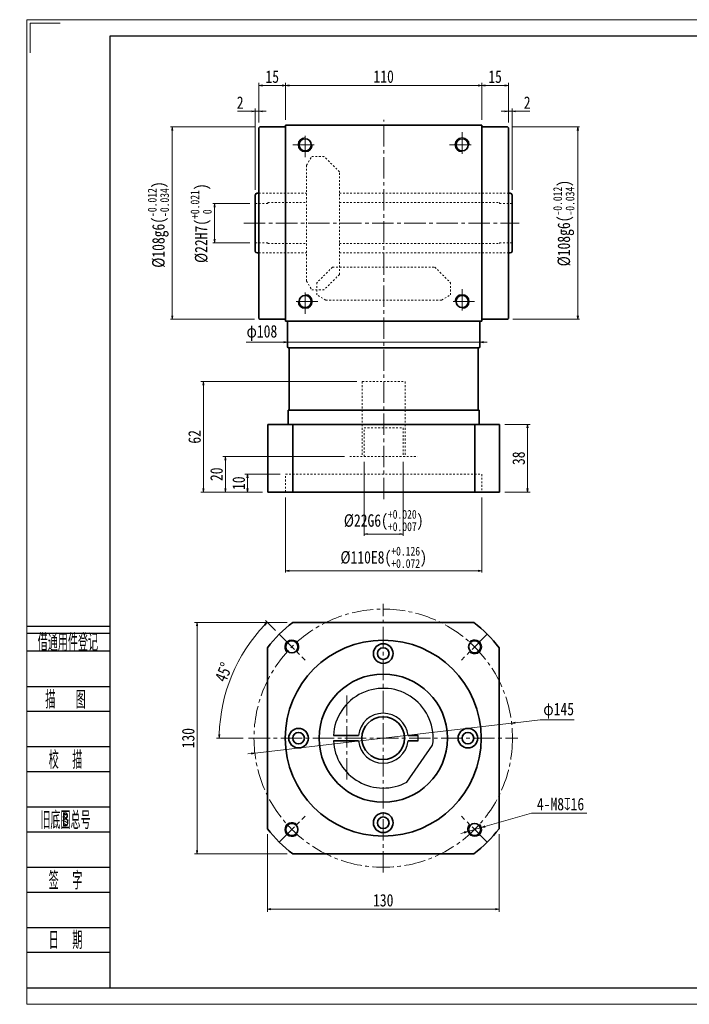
# Model space of a CAD drawing. Header units: millimetres. Extents: x -4 to 795, y 0 to 553.
# Tile 1 of 2: x -4 to 372, y 0 to 553. Entities that reach past the tile are written whole.
import ezdxf
from ezdxf.enums import TextEntityAlignment as Align

# ---------------------------------------------------------------- set-up
doc = ezdxf.new("R2010")
doc.units = ezdxf.units.MM
doc.linetypes.add('点画线', pattern=[18, 12, -2, 2, -2])
doc.linetypes.add('虚线', pattern=[2, 1, -1])
doc.layers.add('2细线层', color=4, linetype='Continuous')
doc.layers.add('6文字层', color=3, linetype='Continuous')
for name, color, linetype, lineweight in [('CDRAFT0', 7, 'Continuous', 35), ('中心线层', 1, '点画线', 18), ('图框_外框线', 7, 'Continuous', 18), ('尺寸线层', 3, 'Continuous', 18), ('粗实线层', 7, 'Continuous', 35), ('细实线', 211, 'Continuous', 18)]:
    doc.layers.add(name, color=color, linetype=linetype, lineweight=lineweight)
doc.styles.add('PC_TEXTSTYLE', font='ISOCP.SHX', dxfattribs={"width": 0.707, "bigfont": 'GBCBIG.SHX'})
doc.styles.add('宋体', font='txt', dxfattribs={"width": 0.8})
doc.dimstyles.new('A水平标注$0', dxfattribs={"dimtxt": 3.5, "dimasz": 2, "dimexe": 1.5, "dimexo": 3, "dimgap": 1.1, "dimtad": 1, "dimtoh": 1, "dimdec": 4, "dimdsep": 46, "dimtxsty": '宋体', "dimblk": 'OPEN', "dimcen": 3, "dimclrd": 3, "dimclre": 3, "dimclrt": 6, "dimadec": 0, "dimazin": 0, "dimtm": 1e-09, "dimtfac": 1, "dimtdec": 4, "dimtix": 1, "dimtmove": 0, "dimatfit": 3, "dimldrblk": 'OPEN', "dimfxl": 0, "dimlwd": 13, "dimlwe": 13, "dimarcsym": 0})
doc.dimstyles.new('D直径标注φ25', dxfattribs={"dimtxt": 3.5, "dimasz": 2, "dimexe": 1, "dimexo": 3, "dimtad": 1, "dimtoh": 1, "dimdec": 1, "dimdsep": 46, "dimtxsty": '宋体', "dimblk": 'OPEN', "dimcen": 3, "dimclrd": 3, "dimclre": 3, "dimclrt": 130, "dimadec": 0, "dimazin": 0, "dimtm": 1e-09, "dimtfac": 1, "dimtdec": 1, "dimtmove": 0, "dimatfit": 0, "dimldrblk": 'OPEN', "dimfxl": 0, "dimlwd": 13, "dimlwe": 13, "dimarcsym": 0})
doc.dimstyles.new('螺孔(M8-7H)', dxfattribs={"dimtxt": 3.5, "dimasz": 2, "dimexe": 1.25, "dimexo": 3, "dimtad": 1, "dimtoh": 1, "dimdec": 4, "dimdsep": 46, "dimtxsty": '宋体', "dimblk": 'OPEN', "dimcen": 3, "dimclrd": 3, "dimclre": 3, "dimclrt": 2, "dimadec": 0, "dimazin": 0, "dimtm": 1e-09, "dimtfac": 1, "dimtdec": 4, "dimtmove": 0, "dimatfit": 3, "dimldrblk": 'OPEN', "dimfxl": 0, "dimlwd": 9, "dimlwe": 9, "dimarcsym": 0})

# ---------------------------------------------------------------- blocks, each defined once
blk = doc.blocks.new('_Open')
at = {"color": 0, "linetype": 'ByBlock', "lineweight": -2}
for p, q in [((-1, 0.17), (0, 0)), ((-1, -0.17), (0, 0)), ((0, 0), (-1, 0))]:
    blk.add_line(p, q, dxfattribs=at)
blk = doc.blocks.new('*D22')
at = {"layer": 'Defpoints', "color": 0}
for p in [(189.12, 307.58), (211.12, 307.58), (211.12, 264.05)]:
    blk.add_point(p, dxfattribs=at)
at = {"layer": '尺寸线层', "color": 3, "lineweight": 13}
for p, q in [((189.12, 304.58), (189.12, 263.05)), ((211.12, 304.58), (211.12, 263.05)), ((191.12, 264.05), (209.12, 264.05))]:
    blk.add_line(p, q, dxfattribs=at)
at = {"layer": '尺寸线层', "color": 3, "lineweight": 13, "xscale": 2, "yscale": 2, "zscale": 2, "rotation": 180}
blk.add_blockref('_Open', (189.12, 264.05), dxfattribs=at)
at = {"layer": '尺寸线层', "color": 3, "lineweight": 13, "xscale": 2, "yscale": 2, "zscale": 2}
blk.add_blockref('_Open', (211.12, 264.05), dxfattribs=at)
at = {"layer": '尺寸线层', "color": 130, "insert": (200.12, 271.64), "char_height": 7, "attachment_point": 5, "style": '宋体'}
blk.add_mtext('{\\A1;\\A1;%%C22G6({\\H0.707107x;\\S+0.020^ +0.007;})}', dxfattribs=at)
blk = doc.blocks.new('*D23')
at = {"layer": 'Defpoints', "color": 0}
for p in [(145.12, 287.58), (255.12, 287.58), (255.12, 243.37)]:
    blk.add_point(p, dxfattribs=at)
at = {"layer": '尺寸线层', "color": 3, "lineweight": 13}
for p, q in [((145.12, 284.58), (145.12, 242.37)), ((255.12, 284.58), (255.12, 242.37)), ((147.12, 243.37), (253.12, 243.37))]:
    blk.add_line(p, q, dxfattribs=at)
at = {"layer": '尺寸线层', "color": 3, "lineweight": 13, "xscale": 2, "yscale": 2, "zscale": 2, "rotation": 180}
blk.add_blockref('_Open', (145.12, 243.37), dxfattribs=at)
at = {"layer": '尺寸线层', "color": 3, "lineweight": 13, "xscale": 2, "yscale": 2, "zscale": 2}
blk.add_blockref('_Open', (255.12, 243.37), dxfattribs=at)
at = {"layer": '尺寸线层', "color": 130, "insert": (200.12, 250.97), "char_height": 7, "attachment_point": 5, "style": '宋体'}
blk.add_mtext('{\\A1;\\A1;%%C110E8({\\H0.707107x;\\S+0.126^ +0.072;})}', dxfattribs=at)
blk = doc.blocks.new('*D24')
at = {"layer": 'Defpoints', "color": 0}
for p in [(123.76, 297.58), (145.12, 297.58), (135.12, 287.58)]:
    blk.add_point(p, dxfattribs=at)
at = {"layer": '尺寸线层', "color": 3, "lineweight": 13}
for p, q in [((142.12, 297.58), (122.26, 297.58)), ((123.76, 289.58), (123.76, 295.58)), ((132.12, 287.58), (122.26, 287.58))]:
    blk.add_line(p, q, dxfattribs=at)
at = {"layer": '尺寸线层', "color": 3, "lineweight": 13, "xscale": 2, "yscale": 2, "zscale": 2}
for p, rotation in [((123.76, 297.58), 90), ((123.76, 287.58), 270)]:
    blk.add_blockref('_Open', p, dxfattribs=dict(at, rotation=rotation))
at = {"layer": '尺寸线层', "color": 6, "insert": (118.83, 292.58), "char_height": 7, "attachment_point": 5, "rotation": 90, "style": '宋体'}
blk.add_mtext('10', dxfattribs=at)
blk = doc.blocks.new('*D25')
at = {"layer": 'Defpoints', "color": 0}
for p in [(98.99, 349.58), (188.12, 349.58), (135.12, 287.58)]:
    blk.add_point(p, dxfattribs=at)
at = {"layer": '尺寸线层', "color": 3, "lineweight": 13}
for p, q in [((185.12, 349.58), (97.49, 349.58)), ((98.99, 289.58), (98.99, 347.58)), ((132.12, 287.58), (97.49, 287.58))]:
    blk.add_line(p, q, dxfattribs=at)
at = {"layer": '尺寸线层', "color": 3, "lineweight": 13, "xscale": 2, "yscale": 2, "zscale": 2}
for p, rotation in [((98.99, 349.58), 90), ((98.99, 287.58), 270)]:
    blk.add_blockref('_Open', p, dxfattribs=dict(at, rotation=rotation))
at = {"layer": '尺寸线层', "color": 6, "insert": (94.07, 318.58), "char_height": 7, "attachment_point": 5, "rotation": 90, "style": '宋体'}
blk.add_mtext('62', dxfattribs=at)
blk = doc.blocks.new('*D26')
at = {"layer": 'Defpoints', "color": 0}
for p in [(146.12, 374.35), (254.12, 374.02), (254.12, 371.76)]:
    blk.add_point(p, dxfattribs=at)
at = {"layer": '尺寸线层', "color": 3, "lineweight": 13}
for p, q in [((123, 371.76), (142.12, 371.76)), ((142.12, 371.76), (144.12, 371.76)), ((146.12, 371.76), (254.12, 371.76)), ((146.12, 371.35), (146.12, 370.76)), ((254.12, 371.02), (254.12, 370.76)), ((256.12, 371.76), (258.12, 371.76))]:
    blk.add_line(p, q, dxfattribs=at)
at = {"layer": '尺寸线层', "color": 3, "lineweight": 13, "xscale": 2, "yscale": 2, "zscale": 2}
blk.add_blockref('_Open', (146.12, 371.76), dxfattribs=at)
at = {"layer": '尺寸线层', "color": 3, "lineweight": 13, "xscale": 2, "yscale": 2, "zscale": 2, "rotation": 180}
blk.add_blockref('_Open', (254.12, 371.76), dxfattribs=at)
at = {"layer": '尺寸线层', "color": 130, "insert": (131.81, 376.91), "char_height": 7, "attachment_point": 5, "style": '宋体'}
blk.add_mtext('φ108', dxfattribs=at)
blk = doc.blocks.new('*D27')
at = {"layer": 'Defpoints', "color": 0}
for p in [(149.07, 214.41), (95.43, 84.41), (149.07, 84.41)]:
    blk.add_point(p, dxfattribs=at)
at = {"layer": '尺寸线层', "color": 3, "lineweight": 13}
for p, q in [((146.07, 214.41), (93.93, 214.41)), ((95.43, 212.41), (95.43, 86.41)), ((146.07, 84.41), (93.93, 84.41))]:
    blk.add_line(p, q, dxfattribs=at)
at = {"layer": '尺寸线层', "color": 3, "lineweight": 13, "xscale": 2, "yscale": 2, "zscale": 2}
for p, rotation in [((95.43, 214.41), 89.99999999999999), ((95.43, 84.41), 270)]:
    blk.add_blockref('_Open', p, dxfattribs=dict(at, rotation=rotation))
at = {"layer": '尺寸线层', "color": 6, "insert": (90.5, 149.41), "char_height": 7, "attachment_point": 5, "rotation": 90, "style": '宋体'}
blk.add_mtext('130', dxfattribs=at)
blk = doc.blocks.new('*D28')
at = {"layer": 'Defpoints', "color": 0}
for p in [(141.54, 207.75), (156.01, 193.28), (114.89, 184.62), (124.38, 149.41), (275.38, 149.41)]:
    blk.add_point(p, dxfattribs=at)
at = {"layer": '尺寸线层', "color": 3, "lineweight": 13}
for p, q in [((139.42, 209.87), (133.77, 215.52)), ((121.38, 149.41), (106.38, 149.41))]:
    blk.add_line(p, q, dxfattribs=at)
blk.add_arc((199.88, 149.41), 91.99, 136.2457, 178.7543, dxfattribs=at)
at = {"layer": '尺寸线层', "color": 3, "lineweight": 13, "xscale": 2, "yscale": 2, "zscale": 2}
for p, rotation in [((134.83, 214.46), 45.62283992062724), ((107.88, 149.41), 269.3771600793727)]:
    blk.add_blockref('_Open', p, dxfattribs=dict(at, rotation=rotation))
at = {"layer": '尺寸线层', "color": 6, "insert": (110.37, 186.49), "char_height": 7, "attachment_point": 5, "rotation": 67.5, "style": '宋体'}
blk.add_mtext('45%%d', dxfattribs=at)
blk = doc.blocks.new('*D29')
at = {"layer": 'Defpoints', "color": 0}
for p in [(271.89, 157.8), (127.86, 141.03)]:
    blk.add_point(p, dxfattribs=at)
at = {"layer": '尺寸线层', "color": 3, "lineweight": 13}
for p, q in [((127.86, 141.03), (271.89, 157.8)), ((287.99, 159.67), (273.88, 158.03)), ((307.07, 159.67), (287.99, 159.67)), ((125.87, 140.8), (123.89, 140.57))]:
    blk.add_line(p, q, dxfattribs=at)
at = {"layer": '尺寸线层', "color": 3, "lineweight": 13, "xscale": 2, "yscale": 2, "zscale": 2}
for p, rotation in [((271.89, 157.8), 186.6383326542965), ((127.86, 141.03), 6.638332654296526)]:
    blk.add_blockref('_Open', p, dxfattribs=dict(at, rotation=rotation))
at = {"layer": '尺寸线层', "color": 130, "insert": (298.28, 164.83), "char_height": 7, "attachment_point": 5, "style": '宋体'}
blk.add_mtext('φ145', dxfattribs=at)
blk = doc.blocks.new('*D30')
at = {"layer": 'Defpoints', "color": 0}
for p in [(111.32, 307.58), (181.09, 307.58), (135.12, 287.58)]:
    blk.add_point(p, dxfattribs=at)
at = {"layer": '尺寸线层', "color": 3, "lineweight": 13}
for p, q in [((178.09, 307.58), (109.82, 307.58)), ((111.32, 289.58), (111.32, 305.58)), ((132.12, 287.58), (109.82, 287.58))]:
    blk.add_line(p, q, dxfattribs=at)
at = {"layer": '尺寸线层', "color": 3, "lineweight": 13, "xscale": 2, "yscale": 2, "zscale": 2}
for p, rotation in [((111.32, 307.58), 90), ((111.32, 287.58), 270)]:
    blk.add_blockref('_Open', p, dxfattribs=dict(at, rotation=rotation))
at = {"layer": '尺寸线层', "color": 6, "insert": (106.39, 297.58), "char_height": 7, "attachment_point": 5, "rotation": 90, "style": '宋体'}
blk.add_mtext('20', dxfattribs=at)
blk = doc.blocks.new('*D31')
at = {"layer": 'Defpoints', "color": 0}
for p in [(128.03, 449.56), (105.3, 427.56), (128.03, 427.56)]:
    blk.add_point(p, dxfattribs=at)
at = {"layer": '尺寸线层', "color": 3, "lineweight": 13}
for p, q in [((125.03, 449.56), (104.3, 449.56)), ((105.3, 447.56), (105.3, 429.56)), ((125.03, 427.56), (104.3, 427.56))]:
    blk.add_line(p, q, dxfattribs=at)
at = {"layer": '尺寸线层', "color": 3, "lineweight": 13, "xscale": 2, "yscale": 2, "zscale": 2}
for p, rotation in [((105.3, 449.56), 90), ((105.3, 427.56), 270)]:
    blk.add_blockref('_Open', p, dxfattribs=dict(at, rotation=rotation))
at = {"layer": '尺寸线层', "color": 130, "insert": (97.71, 438.56), "char_height": 7, "attachment_point": 5, "rotation": 90, "style": '宋体'}
blk.add_mtext('{\\A1;\\A1;%%C22H7({\\H0.707107x;\\S+0.021^  0;})}', dxfattribs=at)
blk = doc.blocks.new('*D32')
at = {"layer": 'Defpoints', "color": 0}
for p in [(269.62, 492.58), (269.62, 384.58), (308.99, 384.58)]:
    blk.add_point(p, dxfattribs=at)
at = {"layer": '尺寸线层', "color": 3, "lineweight": 13}
for p, q in [((272.62, 492.58), (309.99, 492.58)), ((308.99, 490.58), (308.99, 386.58)), ((272.62, 384.58), (309.99, 384.58))]:
    blk.add_line(p, q, dxfattribs=at)
at = {"layer": '尺寸线层', "color": 3, "lineweight": 13, "xscale": 2, "yscale": 2, "zscale": 2}
for p, rotation in [((308.99, 492.58), 90), ((308.99, 384.58), 270)]:
    blk.add_blockref('_Open', p, dxfattribs=dict(at, rotation=rotation))
at = {"layer": '尺寸线层', "color": 130, "insert": (301.16, 438.58), "char_height": 7, "attachment_point": 5, "rotation": 90, "style": '宋体'}
blk.add_mtext('{\\A1;\\A1;%%C108g6({\\H0.707107x;\\S-0.012^ -0.034;})}', dxfattribs=at)
blk = doc.blocks.new('*D33')
at = {"layer": 'Defpoints', "color": 0}
for p in [(130.62, 492.58), (81.56, 384.58), (130.62, 384.58)]:
    blk.add_point(p, dxfattribs=at)
at = {"layer": '尺寸线层', "color": 3, "lineweight": 13}
for p, q in [((127.62, 492.58), (80.56, 492.58)), ((81.56, 490.58), (81.56, 386.58)), ((127.62, 384.58), (80.56, 384.58))]:
    blk.add_line(p, q, dxfattribs=at)
at = {"layer": '尺寸线层', "color": 3, "lineweight": 13, "xscale": 2, "yscale": 2, "zscale": 2}
for p, rotation in [((81.56, 492.58), 90), ((81.56, 384.58), 270)]:
    blk.add_blockref('_Open', p, dxfattribs=dict(at, rotation=rotation))
at = {"layer": '尺寸线层', "color": 130, "insert": (73.73, 437.79), "char_height": 7, "attachment_point": 5, "rotation": 90, "style": '宋体'}
blk.add_mtext('{\\A1;\\A1;%%C108g6({\\H0.707107x;\\S-0.012^ -0.034;})}', dxfattribs=at)
blk = doc.blocks.new('*D34')
at = {"layer": 'Defpoints', "color": 0}
for p in [(130.12, 515.87), (130.12, 492.08), (145.12, 493.58)]:
    blk.add_point(p, dxfattribs=at)
at = {"layer": '尺寸线层', "color": 3, "lineweight": 13}
for p, q in [((130.12, 495.08), (130.12, 517.37)), ((143.12, 515.87), (132.12, 515.87)), ((145.12, 496.58), (145.12, 517.37))]:
    blk.add_line(p, q, dxfattribs=at)
at = {"layer": '尺寸线层', "color": 3, "lineweight": 13, "xscale": 2, "yscale": 2, "zscale": 2, "rotation": 180}
blk.add_blockref('_Open', (130.12, 515.87), dxfattribs=at)
at = {"layer": '尺寸线层', "color": 3, "lineweight": 13, "xscale": 2, "yscale": 2, "zscale": 2}
blk.add_blockref('_Open', (145.12, 515.87), dxfattribs=at)
at = {"layer": '尺寸线层', "color": 6, "insert": (137.62, 520.77), "char_height": 7, "attachment_point": 5, "style": '宋体'}
blk.add_mtext('15', dxfattribs=at)
blk = doc.blocks.new('*D35')
at = {"layer": 'Defpoints', "color": 0}
for p in [(255.12, 515.91), (145.12, 493.58), (255.12, 493.58)]:
    blk.add_point(p, dxfattribs=at)
at = {"layer": '尺寸线层', "color": 3, "lineweight": 13}
for p, q in [((145.12, 496.58), (145.12, 517.41)), ((147.12, 515.91), (253.12, 515.91)), ((255.12, 496.58), (255.12, 517.41))]:
    blk.add_line(p, q, dxfattribs=at)
at = {"layer": '尺寸线层', "color": 3, "lineweight": 13, "xscale": 2, "yscale": 2, "zscale": 2, "rotation": 180}
blk.add_blockref('_Open', (145.12, 515.91), dxfattribs=at)
at = {"layer": '尺寸线层', "color": 3, "lineweight": 13, "xscale": 2, "yscale": 2, "zscale": 2}
blk.add_blockref('_Open', (255.12, 515.91), dxfattribs=at)
at = {"layer": '尺寸线层', "color": 6, "insert": (200.12, 520.83), "char_height": 7, "attachment_point": 5, "style": '宋体'}
blk.add_mtext('110', dxfattribs=at)
blk = doc.blocks.new('*D36')
at = {"layer": 'Defpoints', "color": 0}
for p in [(128.12, 501.38), (130.12, 492.08), (128.12, 454.33)]:
    blk.add_point(p, dxfattribs=at)
at = {"layer": '尺寸线层', "color": 3, "lineweight": 13}
for p, q in [((118.07, 501.38), (122.67, 501.38)), ((122.67, 501.38), (126.12, 501.38)), ((128.12, 457.33), (128.12, 502.88)), ((130.12, 501.38), (128.12, 501.38)), ((130.12, 495.08), (130.12, 502.88)), ((132.12, 501.38), (134.12, 501.38))]:
    blk.add_line(p, q, dxfattribs=at)
at = {"layer": '尺寸线层', "color": 3, "lineweight": 13, "xscale": 2, "yscale": 2, "zscale": 2}
blk.add_blockref('_Open', (128.12, 501.38), dxfattribs=at)
at = {"layer": '尺寸线层', "color": 3, "lineweight": 13, "xscale": 2, "yscale": 2, "zscale": 2, "rotation": 180}
blk.add_blockref('_Open', (130.12, 501.38), dxfattribs=at)
at = {"layer": '尺寸线层', "color": 6, "insert": (119.62, 506.26), "char_height": 7, "attachment_point": 5, "style": '宋体'}
blk.add_mtext('2', dxfattribs=at)
blk = doc.blocks.new('*D37')
at = {"layer": 'Defpoints', "color": 0}
for p in [(270.12, 515.87), (255.12, 493.58), (270.12, 492.08)]:
    blk.add_point(p, dxfattribs=at)
at = {"layer": '尺寸线层', "color": 3, "lineweight": 13}
for p, q in [((255.12, 496.58), (255.12, 517.37)), ((257.12, 515.87), (268.12, 515.87)), ((270.12, 495.08), (270.12, 517.37))]:
    blk.add_line(p, q, dxfattribs=at)
at = {"layer": '尺寸线层', "color": 3, "lineweight": 13, "xscale": 2, "yscale": 2, "zscale": 2, "rotation": 180}
blk.add_blockref('_Open', (255.12, 515.87), dxfattribs=at)
at = {"layer": '尺寸线层', "color": 3, "lineweight": 13, "xscale": 2, "yscale": 2, "zscale": 2}
blk.add_blockref('_Open', (270.12, 515.87), dxfattribs=at)
at = {"layer": '尺寸线层', "color": 6, "insert": (262.62, 520.77), "char_height": 7, "attachment_point": 5, "style": '宋体'}
blk.add_mtext('15', dxfattribs=at)
blk = doc.blocks.new('*D38')
at = {"layer": 'Defpoints', "color": 0}
for p in [(272.12, 501.38), (270.12, 492.08), (272.12, 454.33)]:
    blk.add_point(p, dxfattribs=at)
at = {"layer": '尺寸线层', "color": 3, "lineweight": 13}
for p, q in [((268.12, 501.38), (266.12, 501.38)), ((270.12, 495.08), (270.12, 502.88)), ((270.12, 501.38), (272.12, 501.38)), ((272.12, 457.33), (272.12, 502.88)), ((277.57, 501.38), (274.12, 501.38)), ((282.17, 501.38), (277.57, 501.38))]:
    blk.add_line(p, q, dxfattribs=at)
at = {"layer": '尺寸线层', "color": 3, "lineweight": 13, "xscale": 2, "yscale": 2, "zscale": 2}
blk.add_blockref('_Open', (270.12, 501.38), dxfattribs=at)
at = {"layer": '尺寸线层', "color": 3, "lineweight": 13, "xscale": 2, "yscale": 2, "zscale": 2, "rotation": 180}
blk.add_blockref('_Open', (272.12, 501.38), dxfattribs=at)
at = {"layer": '尺寸线层', "color": 6, "insert": (280.62, 506.26), "char_height": 7, "attachment_point": 5, "style": '宋体'}
blk.add_mtext('2', dxfattribs=at)
blk = doc.blocks.new('*D39')
at = {"layer": 'Defpoints', "color": 0}
for p in [(265.12, 325.58), (265.12, 287.58), (280.78, 287.58)]:
    blk.add_point(p, dxfattribs=at)
at = {"layer": '尺寸线层', "color": 3, "lineweight": 13}
for p, q in [((268.12, 325.58), (282.28, 325.58)), ((280.78, 323.58), (280.78, 289.58)), ((268.12, 287.58), (282.28, 287.58))]:
    blk.add_line(p, q, dxfattribs=at)
at = {"layer": '尺寸线层', "color": 3, "lineweight": 13, "xscale": 2, "yscale": 2, "zscale": 2}
for p, rotation in [((280.78, 325.58), 90), ((280.78, 287.58), 270)]:
    blk.add_blockref('_Open', p, dxfattribs=dict(at, rotation=rotation))
at = {"layer": '尺寸线层', "color": 6, "insert": (275.86, 306.58), "char_height": 7, "attachment_point": 5, "rotation": 90, "style": '宋体'}
blk.add_mtext('38', dxfattribs=at)
blk = doc.blocks.new('*D40')
at = {"layer": 'Defpoints', "color": 0}
for p in [(134.88, 98.61), (264.88, 98.61), (264.88, 53.46)]:
    blk.add_point(p, dxfattribs=at)
at = {"layer": '尺寸线层', "color": 3, "lineweight": 13}
for p, q in [((134.88, 95.61), (134.88, 51.96)), ((264.88, 95.61), (264.88, 51.96)), ((136.88, 53.46), (262.88, 53.46))]:
    blk.add_line(p, q, dxfattribs=at)
at = {"layer": '尺寸线层', "color": 3, "lineweight": 13, "xscale": 2, "yscale": 2, "zscale": 2, "rotation": 180}
blk.add_blockref('_Open', (134.88, 53.46), dxfattribs=at)
at = {"layer": '尺寸线层', "color": 3, "lineweight": 13, "xscale": 2, "yscale": 2, "zscale": 2}
blk.add_blockref('_Open', (264.88, 53.46), dxfattribs=at)
at = {"layer": '尺寸线层', "color": 6, "insert": (199.88, 58.38), "char_height": 7, "attachment_point": 5, "style": '宋体'}
blk.add_mtext('130', dxfattribs=at)
blk = doc.blocks.new('*D41')
at = {"color": 3, "lineweight": 9}
for p, q in [((283.11, 107.29), (256.91, 99.8)), ((314.04, 107.29), (283.11, 107.29)), ((245.37, 96.5), (243.45, 95.95)), ((247.29, 97.05), (254.99, 99.25))]:
    blk.add_line(p, q, dxfattribs=at)
at = {"layer": 'Defpoints', "color": 0}
for p in [(247.29, 97.05), (254.99, 99.25)]:
    blk.add_point(p, dxfattribs=at)
at = {"color": 3, "lineweight": 9, "xscale": 2, "yscale": 2, "zscale": 2}
for p, rotation in [((254.99, 99.25), 195.9596462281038), ((247.29, 97.05), 15.95964622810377)]:
    blk.add_blockref('_Open', p, dxfattribs=dict(at, rotation=rotation))
at = {"color": 2, "insert": (299.33, 112.37), "char_height": 7, "attachment_point": 5, "style": '宋体'}
blk.add_mtext('4-M8{\\famgdt|b0|i0|c0|p0;x}{16}', dxfattribs=at)

msp = doc.modelspace()

# ---------------------------------------------------------------- linework, layer by layer
for p, q in [((219.37547, 147.91483), (219.37547, 150.91483)), ((213.12174, 124.74631), (227.58679, 145.40454))]:
    msp.add_line(p, q)
for radius, start, end in [(28, 351.7655006, 176.9291132), (14, 6.1506398, 173.8493602), (28, 183.0708868, 298.2344994), (14, 186.1506398, 353.8493602)]:
    msp.add_arc((199.87547, 149.41483), radius, start, end)
at = {"layer": '2细线层'}
for p, q in [((-0.06999, 212.34423), (46.53236, 212.34423)), ((-0.06999, 208.36309), (46.53236, 208.36309)), ((-0.06999, 198.41026), (46.53236, 198.41026)), ((-0.06999, 178.5046), (46.53236, 178.5046)), ((-0.06999, 164.57064), (46.53236, 164.57064)), ((-0.06999, 144.66497), (46.53236, 144.66497)), ((-0.06999, 130.73101), (46.53236, 130.73101)), ((-0.06999, 110.82535), (46.53236, 110.82535)), ((-0.06999, 96.89139), (46.53236, 96.89139)), ((-0.06999, 76.98572), (46.53236, 76.98572)), ((-0.06999, 63.05176), (46.53236, 63.05176)), ((-0.06999, 43.1461), (46.53236, 43.1461)), ((-0.06999, 29.21213), (46.53236, 29.21213)), ((-0.06999, 9.30647), (46.53236, 9.30647))]:
    msp.add_line(p, q, dxfattribs=at)
at = {"layer": 'CDRAFT0'}
for points in [[(149.06946, 214.41483), (250.68147, 214.41483)], [(134.87547, 98.60883), (134.87547, 200.22084)], [(264.87547, 200.22084), (264.87547, 98.60883)], [(250.68147, 84.41483), (149.06946, 84.41483)]]:
    msp.add_lwpolyline(points, dxfattribs=at)
for centre, radius in [((199.87547, 149.41483), 55), ((148.61023, 200.68008), 3.4), ((251.14071, 200.68008), 3.4), ((148.61023, 98.14959), 3.4), ((251.14071, 98.14959), 3.4)]:
    msp.add_circle(centre, radius, dxfattribs=at)
for start, end in [(128.0122795, 141.9877205), (38.0122795, 51.9877205), (218.0122795, 231.9877205), (308.0122795, 321.9877205)]:
    msp.add_arc((199.87547, 149.41483), 82.5, start, end, dxfattribs=at)
at = {"layer": '中心线层'}
for p, q in [((200.1175, 283.63716), (200.1175, 496.5806)), ((156.1175, 475.5806), (156.1175, 489.5806)), ((244.1175, 489.5806), (244.1175, 475.5806)), ((149.1175, 482.5806), (163.1175, 482.5806)), ((237.1175, 482.5806), (251.1175, 482.5806)), ((121.70357, 438.5806), (276.12918, 438.5806)), ((156.1175, 387.5806), (156.1175, 401.5806)), ((244.1175, 401.5806), (244.1175, 387.5806)), ((163.1175, 394.5806), (149.1175, 394.5806)), ((251.1175, 394.5806), (237.1175, 394.5806)), ((199.87547, 73.91483), (199.87547, 224.91483)), ((141.53916, 207.75114), (156.00896, 193.28134)), ((258.21178, 207.75114), (243.74197, 193.28134)), ((179.37552, 126.16026), (179.37552, 173.28935)), ((124.37547, 149.41483), (275.37547, 149.41483)), ((141.53916, 91.07853), (156.00896, 105.54833)), ((258.21178, 91.07853), (243.74197, 105.54833))]:
    msp.add_line(p, q, dxfattribs=at)
msp.add_circle((199.87547, 149.41483), 72.5, dxfattribs=at)
at = {"layer": '图框_外框线', "color": 3}
msp.add_lwpolyline([(0, 0), (781.74363, 0), (781.74363, 552.80442), (0, 552.80442)], close=True, dxfattribs=at)
msp.add_lwpolyline([(1.86129, 534.19148), (1.86129, 550.94313), (18.61294, 550.94313)], dxfattribs=at)
at = {"layer": '图框_外框线', "color": 3, "lineweight": 25}
msp.add_lwpolyline([(46.53236, 9.30647), (772.43716, 9.30647), (772.43716, 543.49795), (46.53236, 543.49795)], close=True, dxfattribs=at)
at = {"layer": '粗实线层'}
for p, q in [((130.6175, 492.5806), (130.1175, 492.0806)), ((130.1175, 492.0806), (130.1175, 385.0806)), ((145.1175, 492.5806), (130.6175, 492.5806)), ((255.1175, 492.5806), (269.6175, 492.5806)), ((269.6175, 492.5806), (270.1175, 492.0806)), ((270.1175, 492.0806), (270.1175, 385.0806)), ((128.1175, 454.3306), (128.1175, 422.8306)), ((128.1175, 454.3306), (128.1175, 422.8306)), ((130.1175, 455.3306), (129.1175, 455.3306)), ((130.1175, 455.3306), (129.1175, 455.3306)), ((270.1175, 455.3306), (271.1175, 455.3306)), ((270.1175, 455.3306), (271.1175, 455.3306)), ((272.1175, 454.3306), (272.1175, 422.8306)), ((272.1175, 454.3306), (272.1175, 422.8306)), ((130.1175, 421.8306), (129.1175, 421.8306)), ((130.1175, 421.8306), (129.1175, 421.8306)), ((270.1175, 421.8306), (271.1175, 421.8306)), ((270.1175, 421.8306), (271.1175, 421.8306)), ((130.1175, 385.0806), (130.6175, 384.5806)), ((145.1175, 384.5806), (130.6175, 384.5806)), ((146.6175, 383.5806), (146.1175, 383.0806)), ((146.1175, 383.0806), (146.1175, 369.0806)), ((253.6175, 383.5806), (254.1175, 383.0806)), ((254.1175, 383.0806), (254.1175, 369.0806)), ((255.1175, 384.5806), (269.6175, 384.5806)), ((270.1175, 385.0806), (269.6175, 384.5806)), ((146.6175, 368.5806), (146.1175, 369.0806)), ((146.6175, 368.5806), (253.6175, 368.5806)), ((147.1175, 333.5806), (147.1175, 368.5806)), ((253.1175, 333.5806), (253.1175, 368.5806)), ((253.6175, 368.5806), (254.1175, 369.0806)), ((146.6175, 333.5806), (253.6175, 333.5806)), ((146.6175, 326.0806), (146.6175, 333.5806)), ((253.6175, 326.0806), (253.6175, 333.5806)), ((135.1175, 325.5806), (135.1175, 287.5806)), ((135.1175, 325.5806), (265.1175, 325.5806)), ((147.1175, 325.5806), (146.6175, 326.0806)), ((149.06946, 287.5806), (149.06946, 325.5806)), ((251.16554, 287.5806), (251.16554, 325.5806)), ((253.1175, 325.5806), (253.6175, 326.0806)), ((265.1175, 325.5806), (265.1175, 287.5806)), ((135.1175, 287.5806), (265.1175, 287.5806)), ((171.91479, 150.91483), (185.95606, 150.91483)), ((219.37547, 150.91483), (213.79488, 150.91483)), ((171.91479, 147.91483), (185.95606, 147.91483)), ((219.37547, 147.91483), (213.79488, 147.91483))]:
    msp.add_line(p, q, dxfattribs=at)
at = {"layer": '粗实线层', "color": 6, "linetype": '虚线', "lineweight": 18}
for p, q in [((156.9175, 471.0806), (159.80425, 476.0806)), ((159.80425, 476.0806), (166.63014, 476.0806)), ((175.3175, 467.39324), (166.63014, 476.0806)), ((156.9175, 471.0806), (156.9175, 406.0806)), ((175.3175, 409.76796), (175.3175, 467.39324)), ((130.1175, 455.3306), (156.9175, 455.3306)), ((175.3175, 455.3306), (270.1175, 455.3306)), ((128.1175, 449.5806), (135.1175, 449.5806)), ((135.1175, 449.5806), (135.1175, 450.0806)), ((135.1175, 450.0806), (156.9175, 450.0806)), ((175.3175, 450.0806), (265.1175, 450.0806)), ((265.1175, 449.5806), (265.1175, 450.0806)), ((265.1175, 449.5806), (272.1175, 449.5806)), ((128.1175, 427.5806), (135.1175, 427.5806)), ((135.1175, 427.5806), (135.1175, 427.0806)), ((135.1175, 427.0806), (156.9175, 427.0806)), ((175.3175, 427.0806), (265.1175, 427.0806)), ((265.1175, 427.5806), (272.1175, 427.5806)), ((265.1175, 427.5806), (265.1175, 427.0806)), ((130.1175, 421.8306), (156.9175, 421.8306)), ((175.3175, 421.8306), (270.1175, 421.8306)), ((171.40486, 413.8806), (162.6175, 405.09324)), ((175.3175, 409.76796), (166.63014, 401.0806)), ((171.40486, 413.8806), (228.83014, 413.8806)), ((228.83014, 413.8806), (237.6175, 405.09324)), ((156.9175, 406.0806), (159.80425, 401.0806)), ((162.6175, 398.26735), (162.6175, 405.09324)), ((237.6175, 398.26735), (237.6175, 405.09324)), ((159.80425, 401.0806), (166.63014, 401.0806)), ((167.6175, 395.3806), (162.6175, 398.26735)), ((232.6175, 395.3806), (237.6175, 398.26735)), ((232.6175, 395.3806), (167.6175, 395.3806)), ((188.1175, 349.5806), (188.1175, 307.5806)), ((188.1175, 349.5806), (212.1175, 349.5806)), ((212.1175, 349.5806), (212.1175, 307.5806)), ((189.1175, 307.5806), (189.1175, 323.5806)), ((189.1175, 323.5806), (211.1175, 323.5806)), ((211.1175, 323.5806), (211.1175, 307.5806)), ((181.09061, 307.5806), (219.14439, 307.5806)), ((145.1175, 287.5806), (145.1175, 297.5806)), ((145.1175, 297.5806), (255.1175, 297.5806)), ((255.1175, 297.5806), (255.1175, 287.5806))]:
    msp.add_line(p, q, dxfattribs=at)
at = {"layer": '粗实线层'}
for points in [[(145.1175, 383.5806), (145.1175, 493.5806)], [(145.1175, 492.9806), (145.1175, 493.5806), (255.1175, 493.5806), (255.1175, 492.9806)], [(255.1175, 383.5806), (255.1175, 493.5806)], [(255.1175, 383.5806), (145.1175, 383.5806)]]:
    msp.add_lwpolyline(points, dxfattribs=at)
for centre, radius in [((156.1175, 482.5806), 3.4), ((244.1175, 482.5806), 3.4), ((156.1175, 394.5806), 3.4), ((244.1175, 394.5806), 3.4), ((199.87547, 196.91483), 5.5), ((199.87547, 196.91483), 3.25), ((199.87547, 149.41483), 36), ((199.87547, 149.41483), 12), ((152.37547, 149.41483), 5.5), ((247.37547, 149.41483), 5.5), ((152.37547, 149.41483), 3.25), ((247.37547, 149.41483), 3.25), ((199.87547, 101.91483), 5.5), ((199.87547, 101.91483), 3.25)]:
    msp.add_circle(centre, radius, dxfattribs=at)
at = {"layer": '粗实线层', "lineweight": 18}
for centre, start, end in [((156.1175, 482.5806), 90, 360), ((244.1175, 482.5806), 0, 270), ((156.1175, 394.5806), 180, 90), ((244.1175, 394.5806), 270, 180)]:
    msp.add_arc(centre, 4, start, end, dxfattribs=at)
at = {"layer": '粗实线层'}
for centre, start, end in [((129.1175, 454.3306), 90, 180), ((129.1175, 454.3306), 90, 180), ((271.1175, 454.3306), 0, 90), ((271.1175, 454.3306), 360, 90), ((129.1175, 422.8306), 180, 270), ((129.1175, 422.8306), 180, 270), ((271.1175, 422.8306), 270, 0), ((271.1175, 422.8306), 270, 0)]:
    msp.add_arc(centre, 1, start, end, dxfattribs=at)
at = {"layer": '细实线'}
for centre, start, end in [((148.61023, 200.68008), 315, 226.5807738), ((251.14071, 200.68008), 225, 136.5807738), ((148.61023, 98.14959), 45, 316.5807738), ((251.14071, 98.14959), 135, 46.5807738)]:
    msp.add_arc(centre, 4, start, end, dxfattribs=at)

# ---------------------------------------------------------------- texts
at = {"layer": '6文字层', "color": 3, "style": 'PC_TEXTSTYLE'}
for s, width, p in [('借通用件登记', 0.667, (22.97847, 203.6506)), ('描   图', 0.6667, (21.65028, 171.53762)), ('校  描', 0.667, (21.65028, 137.69799)), ('旧底图总号', 0.667, (21.65028, 103.85837)), ('签  字', 0.667, (21.65028, 70.01874)), ('日  期', 0.667, (21.66269, 36.37779))]:
    msp.add_text(s, height=9.952831, dxfattribs=dict(at, width=width)).set_placement(p, align=Align.MIDDLE)
at = {"layer": '6文字层', "width": 0.707}
msp.add_text('B', height=7.96226, dxfattribs=at).set_placement((21.65028, 103.85837), align=Align.MIDDLE)

# ---------------------------------------------------------------- dimensions: what is measured, and where the dimension line sits
dim = msp.add_diameter_dim_2p(p1=(247.29489, 97.04975), p2=(254.98653, 99.24943), text='4-M<>{\\famgdt|b0|i0|c0|p0;x}{16}', dimstyle='螺孔(M8-7H)', override={"dimtxt": 7, "dimgap": 1.5, "dimtad": 1, "dimtih": 0, "dimtoh": 1, "dimdec": 4, "dimlfac": 1, "dimpost": '<>', "dimcen": 0, "dimse1": 0, "dimse2": 0, "dimsd1": 0, "dimsd2": 0, "dimtix": 0, "dimtofl": 1, "dimatfit": 3, "dimtvp": 0.1})
dim.commit()
dim.dimension.update_dxf_attribs({"geometry": '*D41', "text_midpoint": (299.32608, 107.29291), "dimtype": 163})
at = {"layer": '尺寸线层'}
for base, p1, p2, dimstyle, override, picture, middle in [((130.1175, 515.86565), (145.1175, 493.5806), (130.1175, 492.0806), 'A水平标注$0', {"dimtxt": 7, "dimgap": 1.5, "dimblk": 'Open', "dimtfill": 1, "dimtfillclr": 256}, '*D34', (137.6175, 515.86565)), ((255.1175, 515.9102), (145.1175, 493.5806), (255.1175, 493.5806), 'A水平标注$0', {"dimtxt": 7, "dimgap": 1.5, "dimblk": 'Open', "dimtfill": 1, "dimtfillclr": 256}, '*D35', (200.1175, 515.9102)), ((270.1175, 515.86565), (255.1175, 493.5806), (270.1175, 492.0806), 'A水平标注$0', {"dimtxt": 7, "dimgap": 1.5, "dimblk": 'Open', "dimtfill": 1, "dimtfillclr": 256}, '*D37', (262.6175, 515.86565)), ((128.1175, 501.38035), (130.1175, 492.0806), (128.1175, 454.3306), 'A水平标注$0', {"dimtxt": 7, "dimgap": 1.5, "dimblk": 'Open', "dimtfill": 1, "dimtfillclr": 256}, '*D36', (119.6175, 501.38035)), ((272.1175, 501.38035), (270.1175, 492.0806), (272.1175, 454.3306), 'A水平标注$0', {"dimtxt": 7, "dimgap": 1.5, "dimblk": 'Open', "dimtfill": 1, "dimtfillclr": 256}, '*D38', (280.6175, 501.38035)), ((254.1175, 371.75554), (146.1175, 374.35097), (254.1175, 374.02007), 'D直径标注φ25', {"dimtxt": 7, "dimgap": 1.5, "dimpost": 'φ<>', "dimblk": 'Open', "dimtfill": 1, "dimtfillclr": 256}, '*D26', (131.8108, 371.75554))]:
    dim = msp.add_linear_dim(base=base, p1=p1, p2=p2, dimstyle=dimstyle, override=override, dxfattribs=at)
    dim.commit()
    dim.dimension.update_dxf_attribs({"geometry": picture, "text_midpoint": middle, "dimtype": 160})
for base, p1, p2, text, override, picture, middle in [((81.56205, 384.5806), (130.6175, 492.5806), (130.6175, 384.5806), '{\\A1;\\A1;%%C108g6({\\H0.707107x;\\S-0.012^ -0.034;})}', {"dimtxt": 7, "dimgap": 1.5, "dimpost": 'φ<>', "dimtp": -0.012, "dimtm": 0.034, "dimtdec": 3, "dimtzin": 8}, '*D33', (81.56205, 437.78848)), ((308.98983, 384.5806), (269.6175, 492.5806), (269.6175, 384.5806), '{\\A1;\\A1;%%C108g6({\\H0.707107x;\\S-0.012^ -0.034;})}', {"dimtxt": 7, "dimgap": 1.5, "dimpost": 'φ<>', "dimtp": -0.012, "dimtm": 0.034, "dimtdec": 3, "dimtzin": 8}, '*D32', (308.98983, 438.5806)), ((105.30397, 427.55786), (128.03394, 449.55786), (128.03394, 427.55786), '{\\A1;\\A1;%%C22H7({\\H0.707107x;\\S+0.021^  0;})}', {"dimtxt": 7, "dimgap": 1.5, "dimpost": 'φ<>', "dimtp": 0.021, "dimtm": 0, "dimtdec": 3, "dimtzin": 8}, '*D31', (105.30397, 438.55786))]:
    dim = msp.add_linear_dim(base=base, p1=p1, p2=p2, angle=270, text=text, dimstyle='D直径标注φ25', override=override, dxfattribs=at)
    dim.commit()
    dim.dimension.update_dxf_attribs({"geometry": picture, "text_midpoint": middle, "dimtype": 160})
for base, p1, p2, angle, picture, middle in [((98.98993, 349.5806), (135.1175, 287.5806), (188.1175, 349.5806), 90, '*D25', (98.98993, 318.5806)), ((280.77867, 287.5806), (265.1175, 325.5806), (265.1175, 287.5806), 270, '*D39', (280.77867, 306.5806)), ((111.31519, 307.5806), (135.1175, 287.5806), (181.09061, 307.5806), 90, '*D30', (111.31519, 297.5806)), ((123.75525, 297.5806), (135.1175, 287.5806), (145.1175, 297.5806), 90, '*D24', (123.75525, 292.5806)), ((95.42565, 84.41483), (149.06946, 214.41483), (149.06946, 84.41483), 270, '*D27', (95.42565, 149.41483))]:
    dim = msp.add_linear_dim(base=base, p1=p1, p2=p2, angle=angle, dimstyle='A水平标注$0', override={"dimtxt": 7, "dimgap": 1.5, "dimblk": 'Open', "dimtfill": 1, "dimtfillclr": 256}, dxfattribs=at)
    dim.commit()
    dim.dimension.update_dxf_attribs({"geometry": picture, "text_midpoint": middle, "dimtype": 160})
for base, p1, p2, text, override, picture, middle in [((211.1175, 264.04549), (189.1175, 307.5806), (211.1175, 307.5806), '{\\A1;\\A1;%%C22G6({\\H0.707107x;\\S+0.020^ +0.007;})}', {"dimtxt": 7, "dimgap": 1.5, "dimpost": 'φ<>', "dimtp": 0.02, "dimtm": -0.007, "dimtdec": 3, "dimtzin": 8}, '*D22', (200.1175, 264.04549)), ((255.1175, 243.37483), (145.1175, 287.5806), (255.1175, 287.5806), '{\\A1;\\A1;%%C110E8({\\H0.707107x;\\S+0.126^ +0.072;})}', {"dimtxt": 7, "dimgap": 1.5, "dimpost": 'φ<>', "dimtp": 0.126, "dimtm": -0.072, "dimtdec": 3, "dimtzin": 8}, '*D23', (200.1175, 243.37483))]:
    dim = msp.add_linear_dim(base=base, p1=p1, p2=p2, text=text, dimstyle='D直径标注φ25', override=override, dxfattribs=at)
    dim.commit()
    dim.dimension.update_dxf_attribs({"geometry": picture, "text_midpoint": middle, "dimtype": 160})
dim = msp.add_angular_dim_2l(base=(114.88502, 184.61903), line1=((124.37547, 149.41483), (275.37547, 149.41483)), line2=((141.53916, 207.75114), (156.00896, 193.28134)), dimstyle='A水平标注$0', override={"dimtxt": 7, "dimgap": 1.5, "dimblk": 'Open', "dimtfill": 1, "dimtfillclr": 256}, dxfattribs=at)
dim.commit()
dim.dimension.update_dxf_attribs({"geometry": '*D28', "text_midpoint": (110.37402, 186.48755)})
dim = msp.add_diameter_dim_2p(p1=(127.86153, 141.03371), p2=(271.8894, 157.79596), dimstyle='D直径标注φ25', override={"dimtxt": 7, "dimgap": 1.5, "dimpost": 'φ<>'}, dxfattribs=at)
dim.commit()
dim.dimension.update_dxf_attribs({"geometry": '*D29', "text_midpoint": (287.98541, 159.66925), "dimtype": 163})
dim = msp.add_linear_dim(base=(264.87547, 53.46228), p1=(134.87547, 98.60883), p2=(264.87547, 98.60883), dimstyle='A水平标注$0', override={"dimtxt": 7, "dimgap": 1.5, "dimblk": 'Open', "dimtfill": 1, "dimtfillclr": 256}, dxfattribs=at)
dim.commit()
dim.dimension.update_dxf_attribs({"geometry": '*D40', "text_midpoint": (199.87547, 58.38407)})

doc.saveas('drawing.dxf')
